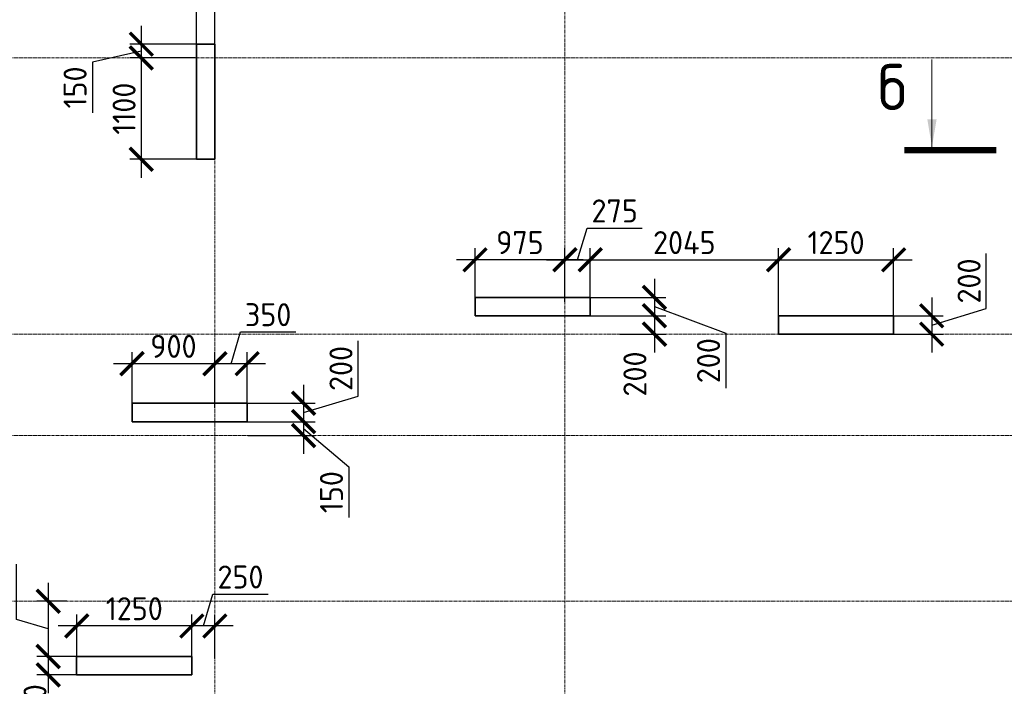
# Model space of a CAD drawing. Header units: millimetres. Extents: x 349531 to 1063351, y -131924 to 96186.
# Tile 53 of 230: x 476791 to 487483, y -34816 to -27576. Entities that reach past the tile are written whole.
import ezdxf

# ---------------------------------------------------------------- set-up
doc = ezdxf.new("R2010")
doc.units = ezdxf.units.MM
doc.linetypes.add('______5', pattern=[1100, 800, -100, 100, -100])
doc.linetypes.add('осевая', pattern=[50.8, 31.75, -6.35, 6.35, -6.35])
doc.layers.add('Колонна_ бетон', color=7, linetype='Continuous', lineweight=50, true_color=0xb4b496)
for name, color, linetype, lineweight in [('Конструкции 0.5', 5, 'Continuous', 50), ('Оси', 40, '______5', 18), ('РАЗМЕРЫ', 1, 'Continuous', 9), ('Узлы', 7, 'Continuous', 0)]:
    doc.layers.add(name, color=color, linetype=linetype, lineweight=lineweight)
doc.styles.add('GOST-2.304_Type-B', font='GOST_Common.ttf')
doc.dimstyles.new('СПДС', dxfattribs={"dimscale": 100, "dimtxt": 2.5, "dimasz": 2.5, "dimexe": 1.25, "dimexo": 0, "dimtad": 1, "dimdec": 0, "dimtxsty": 'GOST-2.304_Type-B', "dimblk": 'ARCHTICK', "dimcen": 2.5, "dimdle": 2, "dimadec": 0, "dimazin": 2, "dimtfac": 0.75, "dimtdec": 0, "dimtmove": 1, "dimatfit": 3, "dimfxl": 1, "dimtolj": 1, "dimarcsym": 1})

# ---------------------------------------------------------------- blocks, each defined once
blk = doc.blocks.new('оси2')
at = {"layer": 'Оси', "color": 16, "linetype": 'осевая', "lineweight": 0, "transparency": 33554687}
for p, q in [((1020445.5, 5465.4), (1020445.5, -20739.3)), ((1024245.5, 5465.4), (1024245.5, -20739.3)), ((979200, -1392.9), (1032582.1, -1392.9)), ((979200, -4392.9), (1032582.1, -4392.9)), ((979200, -5492.9), (1032582.1, -5492.9)), ((979200, -7292.9), (1032582.1, -7292.9))]:
    blk.add_line(p, q, dxfattribs=at)
blk = doc.blocks.new('_ArchTick')
at = {"color": 0, "linetype": 'ByBlock', "const_width": 0.15}
blk.add_lwpolyline([(-0.5, -0.5), (0.5, 0.5)], dxfattribs=at)
blk = doc.blocks.new('*D926')
at = {"layer": 'DEFPOINTS', "color": 0, "transparency": 16777216}
for p in [(478711, -27281), (478711, -27892), (478911, -27892)]:
    blk.add_point(p, dxfattribs=at)
at = {"layer": 'РАЗМЕРЫ', "color": 0, "lineweight": -2, "transparency": 16777216}
for p, q in [((478811, -27281), (478914, -26937)), ((478914, -26937), (479514, -26937)), ((478711, -27892), (478711, -27156)), ((478911, -27892), (478911, -27156)), ((479111, -27281), (478511, -27281))]:
    blk.add_line(p, q, dxfattribs=at)
at = {"layer": 'РАЗМЕРЫ', "color": 0, "lineweight": -2, "transparency": 16777216, "xscale": 250, "yscale": 250, "zscale": 250, "rotation": 180}
blk.add_blockref('_ArchTick', (478711, -27281), dxfattribs=at)
at = {"layer": 'РАЗМЕРЫ', "color": 0, "lineweight": -2, "transparency": 16777216, "xscale": 250, "yscale": 250, "zscale": 250}
blk.add_blockref('_ArchTick', (478911, -27281), dxfattribs=at)
at = {"layer": 'РАЗМЕРЫ', "color": 0, "transparency": 16777216, "insert": (479214, -26749), "char_height": 250, "attachment_point": 5, "style": 'GOST-2.304_Type-B'}
blk.add_mtext('\\A1;200', dxfattribs=at)
blk = doc.blocks.new('*D927')
at = {"layer": 'DEFPOINTS', "color": 0, "transparency": 16777216}
for p in [(478711, -27842, -200), (478112, -27992), (478698, -27992, -560)]:
    blk.add_point(p, dxfattribs=at)
at = {"layer": 'РАЗМЕРЫ', "color": 0, "lineweight": -2, "transparency": 16777216}
for p, q in [((478112, -27642), (478112, -28192)), ((478711, -27842), (477987, -27842)), ((478112, -27917), (477581, -28037)), ((478698, -27992), (477987, -27992)), ((477581, -28037), (477581, -28587))]:
    blk.add_line(p, q, dxfattribs=at)
at = {"layer": 'РАЗМЕРЫ', "color": 0, "lineweight": -2, "transparency": 16777216, "xscale": 250, "yscale": 250, "zscale": 250}
for p, rotation in [((478112, -27842), 90), ((478112, -27992), 270)]:
    blk.add_blockref('_ArchTick', p, dxfattribs=dict(at, rotation=rotation))
at = {"layer": 'РАЗМЕРЫ', "color": 0, "transparency": 16777216, "insert": (477393, -28312), "char_height": 250, "attachment_point": 5, "rotation": 90, "style": 'GOST-2.304_Type-B'}
blk.add_mtext('\\A1;150', dxfattribs=at)
blk = doc.blocks.new('*D928')
at = {"layer": 'DEFPOINTS', "color": 0, "transparency": 16777216}
for p in [(478698, -27992, -560), (478112, -29092), (478711, -29092, -200)]:
    blk.add_point(p, dxfattribs=at)
at = {"layer": 'РАЗМЕРЫ', "color": 0, "lineweight": -2, "transparency": 16777216}
for p, q in [((478112, -27792), (478112, -29292)), ((478698, -27992), (477987, -27992)), ((478711, -29092), (477987, -29092))]:
    blk.add_line(p, q, dxfattribs=at)
at = {"layer": 'РАЗМЕРЫ', "color": 0, "lineweight": -2, "transparency": 16777216, "xscale": 250, "yscale": 250, "zscale": 250}
for p, rotation in [((478112, -27992), 90), ((478112, -29092), 270)]:
    blk.add_blockref('_ArchTick', p, dxfattribs=dict(at, rotation=rotation))
at = {"layer": 'РАЗМЕРЫ', "color": 0, "transparency": 16777216, "insert": (477925, -28542), "char_height": 250, "attachment_point": 5, "rotation": 90, "style": 'GOST-2.304_Type-B'}
blk.add_mtext('\\A1;1100', dxfattribs=at)
blk = doc.blocks.new('*D933')
at = {"layer": 'DEFPOINTS', "color": 0, "transparency": 16777216}
for p in [(482986, -30184), (482711, -30642), (482986, -30642)]:
    blk.add_point(p, dxfattribs=at)
at = {"layer": 'РАЗМЕРЫ', "color": 0, "lineweight": -2, "transparency": 16777216}
for p, q in [((482848, -30184), (482952, -29840)), ((482952, -29840), (483552, -29840)), ((482711, -30642), (482711, -30059)), ((482986, -30642), (482986, -30059)), ((482511, -30184), (483186, -30184))]:
    blk.add_line(p, q, dxfattribs=at)
at = {"layer": 'РАЗМЕРЫ', "color": 0, "lineweight": -2, "transparency": 16777216, "xscale": 250, "yscale": 250, "zscale": 250, "rotation": 180}
blk.add_blockref('_ArchTick', (482711, -30184), dxfattribs=at)
at = {"layer": 'РАЗМЕРЫ', "color": 0, "lineweight": -2, "transparency": 16777216, "xscale": 250, "yscale": 250, "zscale": 250}
blk.add_blockref('_ArchTick', (482986, -30184), dxfattribs=at)
at = {"layer": 'РАЗМЕРЫ', "color": 0, "transparency": 16777216, "insert": (483252, -29653), "char_height": 250, "attachment_point": 5, "style": 'GOST-2.304_Type-B'}
blk.add_mtext('\\A1;275', dxfattribs=at)
blk = doc.blocks.new('*D934')
at = {"layer": 'DEFPOINTS', "color": 0, "transparency": 16777216}
for p in [(481736, -30184), (481736, -30642), (482711, -30642)]:
    blk.add_point(p, dxfattribs=at)
at = {"layer": 'РАЗМЕРЫ', "color": 0, "lineweight": -2, "transparency": 16777216}
for p, q in [((481736, -30642), (481736, -30059)), ((482711, -30642), (482711, -30059)), ((482911, -30184), (481536, -30184))]:
    blk.add_line(p, q, dxfattribs=at)
at = {"layer": 'РАЗМЕРЫ', "color": 0, "lineweight": -2, "transparency": 16777216, "xscale": 250, "yscale": 250, "zscale": 250, "rotation": 180}
blk.add_blockref('_ArchTick', (481736, -30184), dxfattribs=at)
at = {"layer": 'РАЗМЕРЫ', "color": 0, "lineweight": -2, "transparency": 16777216, "xscale": 250, "yscale": 250, "zscale": 250}
blk.add_blockref('_ArchTick', (482711, -30184), dxfattribs=at)
at = {"layer": 'РАЗМЕРЫ', "color": 0, "transparency": 16777216, "insert": (482223, -29997), "char_height": 250, "attachment_point": 5, "style": 'GOST-2.304_Type-B'}
blk.add_mtext('\\A1;975', dxfattribs=at)
blk = doc.blocks.new('*D935')
at = {"layer": 'DEFPOINTS', "color": 0, "transparency": 16777216}
for p in [(482986, -30592, -200), (482986, -30792, -200), (483684, -30792)]:
    blk.add_point(p, dxfattribs=at)
at = {"layer": 'РАЗМЕРЫ', "color": 0, "lineweight": -2, "transparency": 16777216}
for p, q in [((483684, -30392), (483684, -30992)), ((482986, -30592), (483809, -30592)), ((483684, -30692), (484459, -30979)), ((482986, -30792), (483809, -30792)), ((484459, -30979), (484459, -31579))]:
    blk.add_line(p, q, dxfattribs=at)
at = {"layer": 'РАЗМЕРЫ', "color": 0, "lineweight": -2, "transparency": 16777216, "xscale": 250, "yscale": 250, "zscale": 250}
for p, rotation in [((483684, -30592), 90), ((483684, -30792), 270)]:
    blk.add_blockref('_ArchTick', p, dxfattribs=dict(at, rotation=rotation))
at = {"layer": 'РАЗМЕРЫ', "color": 0, "transparency": 16777216, "insert": (484271, -31279), "char_height": 250, "attachment_point": 5, "rotation": 90, "style": 'GOST-2.304_Type-B'}
blk.add_mtext('\\A1;200', dxfattribs=at)
blk = doc.blocks.new('*D936')
at = {"layer": 'DEFPOINTS', "color": 0, "transparency": 16777216}
for p in [(483397, -30792), (483309, -30992, -560), (483684, -30992)]:
    blk.add_point(p, dxfattribs=at)
at = {"layer": 'РАЗМЕРЫ', "color": 0, "lineweight": -2, "transparency": 16777216}
for p, q in [((483684, -30592), (483684, -31192)), ((483397, -30792), (483809, -30792)), ((483309, -30992), (483809, -30992))]:
    blk.add_line(p, q, dxfattribs=at)
at = {"layer": 'РАЗМЕРЫ', "color": 0, "lineweight": -2, "transparency": 16777216, "xscale": 250, "yscale": 250, "zscale": 250}
for p, rotation in [((483684, -30792), 90), ((483684, -30992), 270)]:
    blk.add_blockref('_ArchTick', p, dxfattribs=dict(at, rotation=rotation))
at = {"layer": 'РАЗМЕРЫ', "color": 0, "transparency": 16777216, "insert": (483472, -31424), "char_height": 250, "attachment_point": 5, "rotation": 90, "style": 'GOST-2.304_Type-B'}
blk.add_mtext('\\A1;200', dxfattribs=at)
blk = doc.blocks.new('*D937')
at = {"layer": 'DEFPOINTS', "color": 0, "transparency": 16777216}
for p in [(485031, -30184), (482986, -30642), (485031, -30842)]:
    blk.add_point(p, dxfattribs=at)
at = {"layer": 'РАЗМЕРЫ', "color": 0, "lineweight": -2, "transparency": 16777216}
for p, q in [((482986, -30642), (482986, -30059)), ((485031, -30842), (485031, -30059)), ((482786, -30184), (485231, -30184))]:
    blk.add_line(p, q, dxfattribs=at)
at = {"layer": 'РАЗМЕРЫ', "color": 0, "lineweight": -2, "transparency": 16777216, "xscale": 250, "yscale": 250, "zscale": 250, "rotation": 180}
blk.add_blockref('_ArchTick', (482986, -30184), dxfattribs=at)
at = {"layer": 'РАЗМЕРЫ', "color": 0, "lineweight": -2, "transparency": 16777216, "xscale": 250, "yscale": 250, "zscale": 250}
blk.add_blockref('_ArchTick', (485031, -30184), dxfattribs=at)
at = {"layer": 'РАЗМЕРЫ', "color": 0, "transparency": 16777216, "insert": (484008, -29997), "char_height": 250, "attachment_point": 5, "style": 'GOST-2.304_Type-B'}
blk.add_mtext('\\A1;2045', dxfattribs=at)
blk = doc.blocks.new('*D938')
at = {"layer": 'DEFPOINTS', "color": 0, "transparency": 16777216}
for p in [(486281, -30184), (485031, -30842), (486281, -30842)]:
    blk.add_point(p, dxfattribs=at)
at = {"layer": 'РАЗМЕРЫ', "color": 0, "lineweight": -2, "transparency": 16777216}
for p, q in [((485031, -30842), (485031, -30059)), ((486281, -30842), (486281, -30059)), ((484831, -30184), (486481, -30184))]:
    blk.add_line(p, q, dxfattribs=at)
at = {"layer": 'РАЗМЕРЫ', "color": 0, "lineweight": -2, "transparency": 16777216, "xscale": 250, "yscale": 250, "zscale": 250, "rotation": 180}
blk.add_blockref('_ArchTick', (485031, -30184), dxfattribs=at)
at = {"layer": 'РАЗМЕРЫ', "color": 0, "lineweight": -2, "transparency": 16777216, "xscale": 250, "yscale": 250, "zscale": 250}
blk.add_blockref('_ArchTick', (486281, -30184), dxfattribs=at)
at = {"layer": 'РАЗМЕРЫ', "color": 0, "transparency": 16777216, "insert": (485656, -29997), "char_height": 250, "attachment_point": 5, "style": 'GOST-2.304_Type-B'}
blk.add_mtext('\\A1;1250', dxfattribs=at)
blk = doc.blocks.new('*D939')
at = {"layer": 'DEFPOINTS', "color": 0, "transparency": 16777216}
for p in [(486281, -30792), (486281, -30992, -560), (486694, -30992)]:
    blk.add_point(p, dxfattribs=at)
at = {"layer": 'РАЗМЕРЫ', "color": 0, "lineweight": -2, "transparency": 16777216}
for p, q in [((487287, -30714), (487287, -30114)), ((486694, -30592), (486694, -31192)), ((486694, -30892), (487287, -30714)), ((486281, -30792), (486819, -30792)), ((486281, -30992), (486819, -30992))]:
    blk.add_line(p, q, dxfattribs=at)
at = {"layer": 'РАЗМЕРЫ', "color": 0, "lineweight": -2, "transparency": 16777216, "xscale": 250, "yscale": 250, "zscale": 250}
for p, rotation in [((486694, -30792), 90), ((486694, -30992), 270)]:
    blk.add_blockref('_ArchTick', p, dxfattribs=dict(at, rotation=rotation))
at = {"layer": 'РАЗМЕРЫ', "color": 0, "transparency": 16777216, "insert": (487100, -30414), "char_height": 250, "attachment_point": 5, "rotation": 90, "style": 'GOST-2.304_Type-B'}
blk.add_mtext('\\A1;200', dxfattribs=at)
blk = doc.blocks.new('*D940')
at = {"layer": 'DEFPOINTS', "color": 0, "transparency": 16777216}
for p in [(479261, -31742), (479261, -31942), (479874, -31942)]:
    blk.add_point(p, dxfattribs=at)
at = {"layer": 'РАЗМЕРЫ', "color": 0, "lineweight": -2, "transparency": 16777216}
for p, q in [((480467, -31664), (480467, -31064)), ((479874, -31542), (479874, -32142)), ((479261, -31742), (479999, -31742)), ((479874, -31842), (480467, -31664)), ((479261, -31942), (479999, -31942))]:
    blk.add_line(p, q, dxfattribs=at)
at = {"layer": 'РАЗМЕРЫ', "color": 0, "lineweight": -2, "transparency": 16777216, "xscale": 250, "yscale": 250, "zscale": 250}
for p, rotation in [((479874, -31742), 90), ((479874, -31942), 270)]:
    blk.add_blockref('_ArchTick', p, dxfattribs=dict(at, rotation=rotation))
at = {"layer": 'РАЗМЕРЫ', "color": 0, "transparency": 16777216, "insert": (480280, -31364), "char_height": 250, "attachment_point": 5, "rotation": 90, "style": 'GOST-2.304_Type-B'}
blk.add_mtext('\\A1;200', dxfattribs=at)
blk = doc.blocks.new('*D941')
at = {"layer": 'DEFPOINTS', "color": 0, "transparency": 16777216}
for p in [(479338, -31942), (479269, -32092, -560), (479874, -32092)]:
    blk.add_point(p, dxfattribs=at)
at = {"layer": 'РАЗМЕРЫ', "color": 0, "lineweight": -2, "transparency": 16777216}
for p, q in [((479874, -31742), (479874, -32292)), ((479338, -31942), (479999, -31942)), ((479874, -32017), (480365, -32432)), ((479269, -32092), (479999, -32092)), ((480365, -32432), (480365, -32982))]:
    blk.add_line(p, q, dxfattribs=at)
at = {"layer": 'РАЗМЕРЫ', "color": 0, "lineweight": -2, "transparency": 16777216, "xscale": 250, "yscale": 250, "zscale": 250}
for p, rotation in [((479874, -31942), 90), ((479874, -32092), 270)]:
    blk.add_blockref('_ArchTick', p, dxfattribs=dict(at, rotation=rotation))
at = {"layer": 'РАЗМЕРЫ', "color": 0, "transparency": 16777216, "insert": (480177, -32707), "char_height": 250, "attachment_point": 5, "rotation": 90, "style": 'GOST-2.304_Type-B'}
blk.add_mtext('\\A1;150', dxfattribs=at)
blk = doc.blocks.new('*D942')
at = {"layer": 'DEFPOINTS', "color": 0, "transparency": 16777216}
for p in [(478911, -31312), (478911, -31792), (479261, -31792)]:
    blk.add_point(p, dxfattribs=at)
at = {"layer": 'РАЗМЕРЫ', "color": 0, "lineweight": -2, "transparency": 16777216}
for p, q in [((479086, -31312), (479189, -30968)), ((479189, -30968), (479789, -30968)), ((478911, -31792), (478911, -31187)), ((479261, -31792), (479261, -31187)), ((479461, -31312), (478711, -31312))]:
    blk.add_line(p, q, dxfattribs=at)
at = {"layer": 'РАЗМЕРЫ', "color": 0, "lineweight": -2, "transparency": 16777216, "xscale": 250, "yscale": 250, "zscale": 250, "rotation": 180}
blk.add_blockref('_ArchTick', (478911, -31312), dxfattribs=at)
at = {"layer": 'РАЗМЕРЫ', "color": 0, "lineweight": -2, "transparency": 16777216, "xscale": 250, "yscale": 250, "zscale": 250}
blk.add_blockref('_ArchTick', (479261, -31312), dxfattribs=at)
at = {"layer": 'РАЗМЕРЫ', "color": 0, "transparency": 16777216, "insert": (479489, -30780), "char_height": 250, "attachment_point": 5, "style": 'GOST-2.304_Type-B'}
blk.add_mtext('\\A1;350', dxfattribs=at)
blk = doc.blocks.new('*D943')
at = {"layer": 'DEFPOINTS', "color": 0, "transparency": 16777216}
for p in [(478011, -31312), (478911, -31601), (478011, -31792)]:
    blk.add_point(p, dxfattribs=at)
at = {"layer": 'РАЗМЕРЫ', "color": 0, "lineweight": -2, "transparency": 16777216}
for p, q in [((478011, -31792), (478011, -31187)), ((478911, -31601), (478911, -31187)), ((479111, -31312), (477811, -31312))]:
    blk.add_line(p, q, dxfattribs=at)
at = {"layer": 'РАЗМЕРЫ', "color": 0, "lineweight": -2, "transparency": 16777216, "xscale": 250, "yscale": 250, "zscale": 250, "rotation": 180}
blk.add_blockref('_ArchTick', (478011, -31312), dxfattribs=at)
at = {"layer": 'РАЗМЕРЫ', "color": 0, "lineweight": -2, "transparency": 16777216, "xscale": 250, "yscale": 250, "zscale": 250}
blk.add_blockref('_ArchTick', (478911, -31312), dxfattribs=at)
at = {"layer": 'РАЗМЕРЫ', "color": 0, "transparency": 16777216, "insert": (478461, -31124), "char_height": 250, "attachment_point": 5, "style": 'GOST-2.304_Type-B'}
blk.add_mtext('\\A1;900', dxfattribs=at)
blk = doc.blocks.new('*D944')
at = {"layer": 'DEFPOINTS', "color": 0, "transparency": 16777216}
for p in [(478661, -34161), (478911, -34514), (478661, -34542)]:
    blk.add_point(p, dxfattribs=at)
at = {"layer": 'РАЗМЕРЫ', "color": 0, "lineweight": -2, "transparency": 16777216}
for p, q in [((478786, -34161), (478889, -33817)), ((478889, -33817), (479489, -33817)), ((478661, -34542), (478661, -34036)), ((478911, -34514), (478911, -34036)), ((479111, -34161), (478461, -34161))]:
    blk.add_line(p, q, dxfattribs=at)
at = {"layer": 'РАЗМЕРЫ', "color": 0, "lineweight": -2, "transparency": 16777216, "xscale": 250, "yscale": 250, "zscale": 250, "rotation": 180}
blk.add_blockref('_ArchTick', (478661, -34161), dxfattribs=at)
at = {"layer": 'РАЗМЕРЫ', "color": 0, "lineweight": -2, "transparency": 16777216, "xscale": 250, "yscale": 250, "zscale": 250}
blk.add_blockref('_ArchTick', (478911, -34161), dxfattribs=at)
at = {"layer": 'РАЗМЕРЫ', "color": 0, "transparency": 16777216, "insert": (479189, -33629), "char_height": 250, "attachment_point": 5, "style": 'GOST-2.304_Type-B'}
blk.add_mtext('\\A1;250', dxfattribs=at)
blk = doc.blocks.new('*D945')
at = {"layer": 'DEFPOINTS', "color": 0, "transparency": 16777216}
for p in [(477411, -34161), (477411, -34542), (478661, -34542)]:
    blk.add_point(p, dxfattribs=at)
at = {"layer": 'РАЗМЕРЫ', "color": 0, "lineweight": -2, "transparency": 16777216}
for p, q in [((477411, -34542), (477411, -34036)), ((478661, -34542), (478661, -34036)), ((478861, -34161), (477211, -34161))]:
    blk.add_line(p, q, dxfattribs=at)
at = {"layer": 'РАЗМЕРЫ', "color": 0, "lineweight": -2, "transparency": 16777216, "xscale": 250, "yscale": 250, "zscale": 250, "rotation": 180}
blk.add_blockref('_ArchTick', (477411, -34161), dxfattribs=at)
at = {"layer": 'РАЗМЕРЫ', "color": 0, "lineweight": -2, "transparency": 16777216, "xscale": 250, "yscale": 250, "zscale": 250}
blk.add_blockref('_ArchTick', (478661, -34161), dxfattribs=at)
at = {"layer": 'РАЗМЕРЫ', "color": 0, "transparency": 16777216, "insert": (478036, -33973), "char_height": 250, "attachment_point": 5, "style": 'GOST-2.304_Type-B'}
blk.add_mtext('\\A1;1250', dxfattribs=at)
blk = doc.blocks.new('*D946')
at = {"layer": 'DEFPOINTS', "color": 0, "transparency": 16777216}
for p in [(477302, -33892, -560), (477101, -34492), (477469, -34492, -200)]:
    blk.add_point(p, dxfattribs=at)
at = {"layer": 'РАЗМЕРЫ', "color": 0, "lineweight": -2, "transparency": 16777216}
for p, q in [((476757, -34089), (476757, -33489)), ((477101, -33692), (477101, -34692)), ((477302, -33892), (476976, -33892)), ((477101, -34192), (476757, -34089)), ((477469, -34492), (476976, -34492))]:
    blk.add_line(p, q, dxfattribs=at)
at = {"layer": 'РАЗМЕРЫ', "color": 0, "lineweight": -2, "transparency": 16777216, "xscale": 250, "yscale": 250, "zscale": 250}
for p, rotation in [((477101, -33892), 90), ((477101, -34492), 270)]:
    blk.add_blockref('_ArchTick', p, dxfattribs=dict(at, rotation=rotation))
at = {"layer": 'РАЗМЕРЫ', "color": 0, "transparency": 16777216, "insert": (476570, -33789), "char_height": 250, "attachment_point": 5, "rotation": 90, "style": 'GOST-2.304_Type-B'}
blk.add_mtext('\\A1;600', dxfattribs=at)
blk = doc.blocks.new('*D947')
at = {"layer": 'DEFPOINTS', "color": 0, "transparency": 16777216}
for p in [(477546, -34492, -200), (477101, -34692), (477546, -34692, -200)]:
    blk.add_point(p, dxfattribs=at)
at = {"layer": 'РАЗМЕРЫ', "color": 0, "lineweight": -2, "transparency": 16777216}
for p, q in [((477101, -34292), (477101, -34892)), ((477546, -34492), (476976, -34492)), ((477546, -34692), (476976, -34692))]:
    blk.add_line(p, q, dxfattribs=at)
at = {"layer": 'РАЗМЕРЫ', "color": 0, "lineweight": -2, "transparency": 16777216, "xscale": 250, "yscale": 250, "zscale": 250}
for p, rotation in [((477101, -34492), 90), ((477101, -34692), 270)]:
    blk.add_blockref('_ArchTick', p, dxfattribs=dict(at, rotation=rotation))
at = {"layer": 'РАЗМЕРЫ', "color": 0, "transparency": 16777216, "insert": (476958, -35038), "char_height": 250, "attachment_point": 5, "rotation": 90, "style": 'GOST-2.304_Type-B'}
blk.add_mtext('\\A1;200', dxfattribs=at)
blk = doc.blocks.new('стены техподполья')
at = {"layer": 'Колонна_ бетон', "color": 180, "linetype": 'Continuous', "lineweight": 35, "transparency": 33554687}
for p, q in [((493536, -3594), (493536, -3594)), ((493536, -3594), (493736, -3594)), ((493536, -3594), (493536, -4844)), ((493736, -3594), (493736, -3594)), ((493736, -4844), (493736, -3594)), ((493736, -4844), (493536, -4844)), ((493536, -4844), (493536, -4844)), ((493736, -4844), (493736, -4844)), ((496561, -6344), (496561, -6544)), ((497811, -6344), (496561, -6344)), ((496561, -6344), (496561, -6344)), ((497811, -6344), (497811, -6344)), ((497811, -6544), (497811, -6344)), ((496561, -6544), (496561, -6544)), ((497811, -6544), (496561, -6544)), ((497811, -6544), (497811, -6544)), ((499856, -6544), (499856, -6744)), ((499856, -6544), (499856, -6544)), ((501106, -6544), (499856, -6544)), ((501106, -6544), (501106, -6744)), ((501106, -6544), (501106, -6544)), ((499856, -6744), (499856, -6744)), ((499856, -6744), (501106, -6744)), ((501106, -6744), (501106, -6744)), ((492836, -7694), (492836, -7494)), ((492836, -7494), (492836, -7494)), ((494086, -7494), (492836, -7494)), ((494086, -7494), (494086, -7494)), ((494086, -7494), (494086, -7694)), ((492836, -7694), (492836, -7694)), ((494086, -7694), (492836, -7694)), ((494086, -7694), (494086, -7694)), ((492235, -10244), (492235, -10244)), ((493485, -10244), (492235, -10244)), ((492235, -10244), (492235, -10444)), ((493485, -10244), (493485, -10244)), ((493485, -10444), (493485, -10244)), ((492235, -10444), (492235, -10444)), ((492235, -10444), (493485, -10444)), ((493485, -10444), (493485, -10444))]:
    blk.add_line(p, q, dxfattribs=at)
blk = doc.blocks.new('*D776')
at = {"color": 0, "lineweight": -2, "transparency": 16777216}
for p, q in [((523723, -29727), (523723, -29602)), ((527823, -29727), (527823, -29602)), ((523523, -29727), (528023, -29727))]:
    blk.add_line(p, q, dxfattribs=at)
at = {"layer": 'DEFPOINTS', "color": 0, "transparency": 16777216}
for p in [(523723, -29727), (527823, -29727), (527823, -29727)]:
    blk.add_point(p, dxfattribs=at)
at = {"color": 0, "lineweight": -2, "transparency": 16777216, "xscale": 250, "yscale": 250, "zscale": 250, "rotation": 180}
blk.add_blockref('_ArchTick', (523723, -29727), dxfattribs=at)
at = {"color": 0, "lineweight": -2, "transparency": 16777216, "xscale": 250, "yscale": 250, "zscale": 250}
blk.add_blockref('_ArchTick', (527823, -29727), dxfattribs=at)
at = {"color": 0, "transparency": 16777216, "insert": (525748, -29502), "char_height": 250, "width": 83333.33, "attachment_point": 5, "style": 'GOST-2.304_Type-B'}
blk.add_mtext('\\A1;4100', dxfattribs=at)

msp = doc.modelspace()

# ---------------------------------------------------------------- linework, layer by layer
at = {"layer": 'Узлы', "color": 1, "linetype": 'Continuous', "lineweight": 0}
msp.add_line((486697.2, -28958.1), (486697.2, -28008.1), dxfattribs=at)
at = {"layer": 'Узлы', "color": 1, "linetype": 'Continuous', "lineweight": 0, "const_width": 70}
msp.add_lwpolyline([(486397.2, -28993.1), (487397.2, -28993.1)], dxfattribs=at)
at = {"layer": 'Узлы', "color": 1, "linetype": 'Continuous', "lineweight": 0}
msp.add_solid([(486697.2, -28958.1), (486646.9, -28657.7), (486747.5, -28657.7)], dxfattribs=at)

# ---------------------------------------------------------------- block references
at = {"layer": 'Конструкции 0.5'}
msp.add_blockref('стены техподполья', (-14825, -24248.4, 160), dxfattribs=at)
at = {"layer": 'РАЗМЕРЫ'}
msp.add_blockref('оси2', (-541534.6, -26599.1, -200), dxfattribs=at)

# ---------------------------------------------------------------- texts
at = {"layer": 'Узлы', "color": 1, "linetype": 'Continuous', "lineweight": 0, "insert": (486267.2, -28308.1), "char_height": 500, "attachment_point": 5, "style": 'GOST-2.304_Type-B'}
msp.add_mtext_dynamic_manual_height_columns('б', width=723.88, gutter_width=25, heights=[0], dxfattribs=at)

# ---------------------------------------------------------------- dimensions: what is measured, and where the dimension line sits
dim = msp.add_linear_dim(base=(527823, -29726.7), p1=(523723, -29726.7), p2=(527823, -29726.7), dimstyle='СПДС', override={"dimgap": 1})
dim.commit()
dim.dimension.update_dxf_attribs({"geometry": '*D776', "text_midpoint": (525747.8, -29726.7), "dimtype": 160})
at = {"layer": 'РАЗМЕРЫ'}
for base, p1, p2, picture, middle in [((478711.1, -27280.6, 360), (478911, -27892, 360), (478711.1, -27892, 360), '*D926', (478976.7, -26749.4, 360)), ((482986, -30184.1, 360), (482710.8, -30641.9, 360), (482986, -30641.9, 360), '*D933', (483014, -29652.9, 360)), ((481736, -30184.1, 360), (482710.8, -30641.9, 360), (481736, -30641.9, 360), '*D934', (482223.4, -29996.6, 360)), ((485031, -30184.1, 360), (482986, -30641.9, 360), (485031, -30841.9, 360), '*D937', (484008.5, -29996.6, 360)), ((486281, -30184.1, 360), (485031, -30841.9, 360), (486281, -30841.9, 360), '*D938', (485656, -29996.6, 360)), ((478910.8, -31311.6, 360), (479261, -31792, 360), (478910.8, -31792, 360), '*D942', (479251.5, -30780.4, 360)), ((478011, -31311.6, 360), (478910.8, -31601.1, 360), (478011, -31792, 360), '*D943', (478460.9, -31124.1, 360)), ((478660.6, -34160.6, 360), (478910.8, -34514.1, 360), (478660.6, -34541.9, 360), '*D944', (478951.3, -33629.4, 360)), ((477410.6, -34160.6, 360), (478660.6, -34541.9, 360), (477410.6, -34541.9, 360), '*D945', (478035.6, -33973.1, 360))]:
    dim = msp.add_linear_dim(base=base, p1=p1, p2=p2, dimstyle='СПДС', override={"dimtofl": 0}, dxfattribs=at)
    dim.commit()
    dim.dimension.update_dxf_attribs({"geometry": picture, "text_midpoint": middle})
for base, p1, p2, picture, middle in [((478112.2, -27992, 360), (478711.1, -27842, 160), (478698.2, -27992, -200), '*D927', (477580.9, -28099.7, 360)), ((483684, -30792, 360), (482986, -30592, 160), (482985.8, -30792, 160), '*D935', (484458.5, -31042, 360)), ((483684, -30992, 360), (483397.4, -30792, 360), (483309, -30992, -200), '*D936', (483659, -31423.6, 360)), ((479873.5, -32092, 360), (479338, -31942, 360), (479269, -32092, -200), '*D941', (480364.5, -32494.6, 360)), ((477101, -34692, 360), (477545.5, -34492, 160), (477545.5, -34692, 160), '*D947', (477145.5, -35038.1, 360))]:
    dim = msp.add_linear_dim(base=base, p1=p1, p2=p2, angle=90, dimstyle='СПДС', override={"dimtofl": 0}, dxfattribs=at)
    dim.commit()
    dim.dimension.update_dxf_attribs({"geometry": picture, "text_midpoint": middle, "dimtype": 160})
for base, p1, p2, picture, middle in [((478112.2, -29092, 360), (478698.2, -27992, -200), (478711.1, -29092, 160), '*D928', (477924.7, -28542, 360)), ((486693.5, -30992, 360), (486280.8, -30792, 360), (486281, -30992, -200), '*D939', (487099.8, -30651.3, 360)), ((479873.5, -31942, 360), (479260.8, -31742, 360), (479260.8, -31942, 360), '*D940', (480279.8, -31601.3, 360)), ((477101, -34492, 360), (477301.8, -33892, -200), (477468.9, -34492, 160), '*D946', (476569.8, -34026.3, 360))]:
    dim = msp.add_linear_dim(base=base, p1=p1, p2=p2, angle=90, dimstyle='СПДС', override={"dimtofl": 0}, dxfattribs=at)
    dim.commit()
    dim.dimension.update_dxf_attribs({"geometry": picture, "text_midpoint": middle})

doc.saveas('drawing.dxf')
